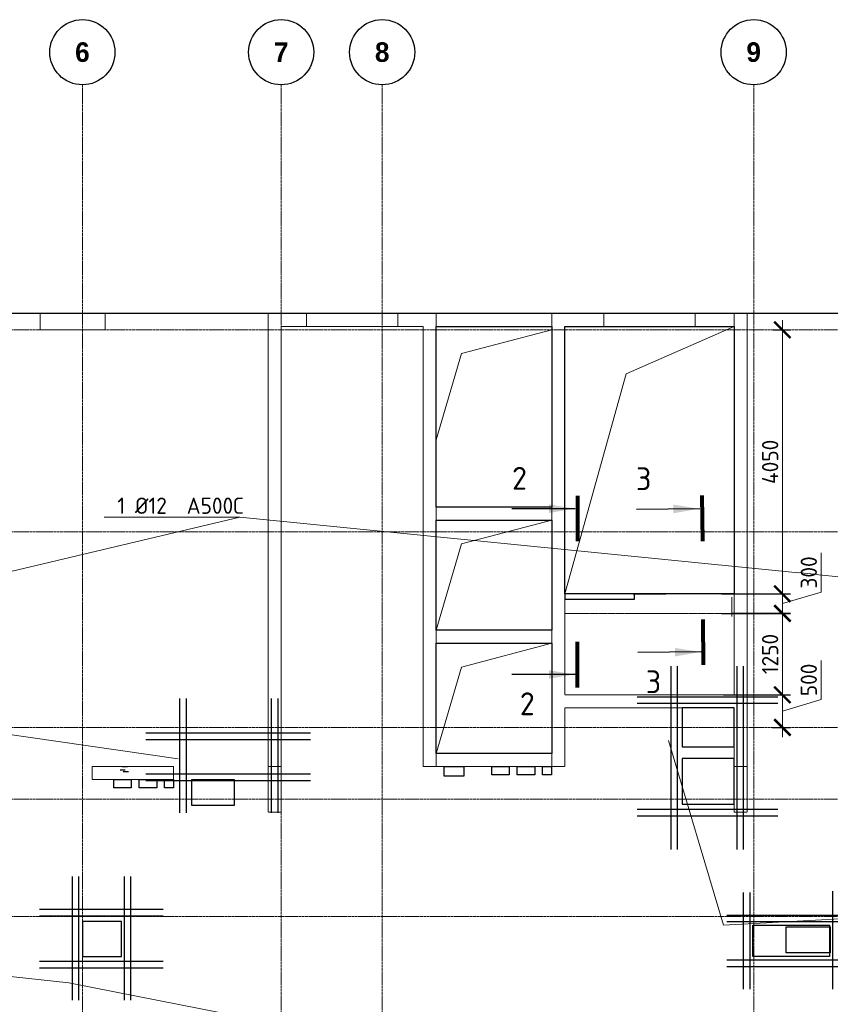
# Model space of a CAD drawing. Header units: millimetres. Extents: x -5898314 to 1055204, y -720802 to 1562611.
# Tile 116 of 256: x -87498 to -75060, y -603347 to -588240. Entities that reach past the tile are written whole.
import ezdxf
from ezdxf import colors
from ezdxf.entities.mleader import LeaderData, LeaderLine
from ezdxf.enums import TextEntityAlignment as Align
from ezdxf.math import Vec2, Vec3

# ---------------------------------------------------------------- set-up
doc = ezdxf.new("R2010")
doc.units = ezdxf.units.MM
for name, pattern in [('______5', [1100, 800, -100, 100, -100]), ('DASHED', [7, 5, -2, 0]), ('GOST2.303 4', [7, 5, -2, 0]), ('осевая', [50.8, 31.75, -6.35, 6.35, -6.35])]:
    doc.linetypes.add(name, pattern=pattern)
for name, color, linetype, lineweight in [('_0.25', 114, 'Continuous', 25), ('_0.5', 94, 'Continuous', 50), ('RAZMER', 100, 'Continuous', 15), ('Оси', 40, '______5', 18), ('Перекрытие ж_бетон', 1, 'Continuous', 30), ('подоснова', 151, 'Continuous', 5), ('РАЗМЕРЫ', 1, 'Continuous', 9), ('Символы 0.20', 1, 'Continuous', 20), ('Стена_ кирп. кладка не несущ', 7, 'Continuous', 35), ('СТЕНЫ', 3, 'Continuous', 30)]:
    doc.layers.add(name, color=color, linetype=linetype, lineweight=lineweight)
doc.layers.add('Колонна_ бетон', color=7, linetype='Continuous', lineweight=50, true_color=0xb4b496)
doc.styles.add('Century Gothic', font='GOTHIC.TTF')
doc.styles.add('GOST-2.304_Type-B', font='GOST_Common.ttf')
doc.styles.add('ГОСТ', font='GOST_Common.ttf')
doc.dimstyles.new('ГОСТ', dxfattribs={"dimscale": 0, "dimtxt": 2.5, "dimasz": 2.5, "dimexe": 1.25, "dimexo": 0.625, "dimtad": 1, "dimdec": 0, "dimtxsty": 'ГОСТ', "dimblk": 'ARCHTICK', "dimcen": 2.5, "dimdle": 1.5, "dimclrd": 256, "dimclre": 256, "dimclrt": 256, "dimadec": 0, "dimazin": 0, "dimtfac": 1, "dimtdec": 0, "dimtmove": 1, "dimatfit": 3, "dimfxl": 2, "dimtfill": 1, "dimlwd": -1, "dimarcsym": 0})

# ---------------------------------------------------------------- blocks, each defined once
blk = doc.blocks.new('NSY101')
at = {"color": 0, "linetype": 'ByBlock', "lineweight": -2}
blk.add_circle((0, 0), 50, dxfattribs=at)
blk = doc.blocks.new('СЛОЖНЫЙ_ОБЪЕКТ_2')
at = {"layer": 'Оси', "color": 16, "linetype": 'Continuous', "lineweight": 25, "transparency": 33554687, "xscale": 9.999999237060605, "yscale": 9.999999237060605, "zscale": 9.999999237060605}
blk.add_blockref('NSY101', (21513, -989), dxfattribs=at)
at = {"layer": 'Оси', "color": 16, "linetype": 'Continuous', "lineweight": 25, "transparency": 33554687, "insert": (21513, -989), "char_height": 300, "width": 385, "attachment_point": 5, "style": 'Century Gothic'}
blk.add_mtext('\\A1;{\\fCentury Gothic|i0|b1;\\H300.000000;\\W1.000000;\\C16;6}\\P', dxfattribs=at)
blk = doc.blocks.new('СЛОЖНЫЙ_ОБЪЕКТ_3')
at = {"layer": 'Оси', "color": 16, "linetype": 'Continuous', "lineweight": 25, "transparency": 33554687, "xscale": 9.999999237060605, "yscale": 9.999999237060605, "zscale": 9.999999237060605}
blk.add_blockref('NSY101', (24563, -989), dxfattribs=at)
at = {"layer": 'Оси', "color": 16, "linetype": 'Continuous', "lineweight": 25, "transparency": 33554687, "insert": (24563, -989), "char_height": 300, "width": 385, "attachment_point": 5, "style": 'Century Gothic'}
blk.add_mtext('\\A1;{\\fCentury Gothic|i0|b1;\\H300.000000;\\W1.000000;\\C16;7}\\P', dxfattribs=at)
blk = doc.blocks.new('СЛОЖНЫЙ_ОБЪЕКТ_4')
at = {"layer": 'Оси', "color": 16, "linetype": 'Continuous', "lineweight": 25, "transparency": 33554687, "xscale": 9.999999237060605, "yscale": 9.999999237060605, "zscale": 9.999999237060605}
blk.add_blockref('NSY101', (26113, -989), dxfattribs=at)
at = {"layer": 'Оси', "color": 16, "linetype": 'Continuous', "lineweight": 25, "transparency": 33554687, "insert": (26113, -989), "char_height": 300, "width": 385, "attachment_point": 5, "style": 'Century Gothic'}
blk.add_mtext('\\A1;{\\fCentury Gothic|i0|b1;\\H300.000000;\\W1.000000;\\C16;8}\\P', dxfattribs=at)
blk = doc.blocks.new('СЛОЖНЫЙ_ОБЪЕКТ_16')
at = {"layer": 'Оси', "color": 16, "linetype": 'Continuous', "lineweight": 25, "transparency": 33554687, "xscale": 9.999999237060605, "yscale": 9.999999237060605, "zscale": 9.999999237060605}
blk.add_blockref('NSY101', (31813, -989), dxfattribs=at)
at = {"layer": 'Оси', "color": 16, "linetype": 'Continuous', "lineweight": 25, "transparency": 33554687, "insert": (31813, -989), "char_height": 300, "width": 385, "attachment_point": 5, "style": 'Century Gothic'}
blk.add_mtext('\\A1;{\\fCentury Gothic|i0|b1;\\H300.000000;\\W1.000000;\\C16;9}\\P', dxfattribs=at)
blk = doc.blocks.new('оси блок 2')
at = {"layer": 'Оси', "color": 16, "linetype": 'осевая', "lineweight": 0, "transparency": 33554687}
for p, q in [((-68904.7, -322543), (-68904.7, -347914.1)), ((-65854.7, -322543), (-65854.7, -347914.1)), ((-64304.7, -322543), (-64304.7, -347914.1)), ((-58604.7, -322543), (-58604.7, -347914.1)), ((-89822.3, -326301.3), (-37238.5, -326301.3)), ((-89822.3, -329401.3), (-37238.5, -329401.3)), ((-89822.3, -332401.3), (-37238.5, -332401.3)), ((-89822.3, -333501.3), (-37238.5, -333501.3)), ((-89822.3, -335301.3), (-37238.5, -335301.3))]:
    blk.add_line(p, q, dxfattribs=at)
at = {"layer": 'Оси', "color": 16, "linetype": 'Continuous', "lineweight": 25, "transparency": 33554687}
for name in ['СЛОЖНЫЙ_ОБЪЕКТ_2', 'СЛОЖНЫЙ_ОБЪЕКТ_3', 'СЛОЖНЫЙ_ОБЪЕКТ_4', 'СЛОЖНЫЙ_ОБЪЕКТ_16']:
    blk.add_blockref(name, (-90418.2, -321053.5), dxfattribs=at)
blk = doc.blocks.new('подложка стн 1-го этажа')
at = {"layer": 'Колонна_ бетон', "color": 252, "linetype": 'DASHED', "lineweight": 0, "ltscale": 0.5, "true_color": 0x939598, "transparency": 33554687}
for p, q in [((24994, 19212, -200), (24994, 19412, -200)), ((24994, 19412, -200), (24994, 19412, -200)), ((26244, 19412, -200), (24994, 19412, -200)), ((24994, 19212, -200), (24994, 19412, -200)), ((24994, 19412, -200), (24994, 19412, -200)), ((26244, 19412, -200), (24994, 19412, -200)), ((26244, 19412, -200), (26244, 19412, -200)), ((26244, 19212, -200), (26244, 19412, -200)), ((26244, 19412, -200), (26244, 19412, -200)), ((26244, 19212, -200), (26244, 19412, -200)), ((24994, 19212, -200), (26244, 19212, -200)), ((24994, 19212, -200), (24994, 19212, -200)), ((24994, 19212, -200), (26244, 19212, -200)), ((24994, 19212, -200), (24994, 19212, -200)), ((26244, 19212, -200), (26244, 19212, -200)), ((26244, 19212, -200), (26244, 19212, -200))]:
    blk.add_line(p, q, dxfattribs=at)
for elevation in [-360, -560, -360, -560]:
    blk.add_lwpolyline([(24194, 26362), (25194, 26362), (25194, 26112), (24194, 26112)], close=True, dxfattribs=dict(at, elevation=elevation))
at = {"layer": 'СТЕНЫ', "color": 252, "linetype": 'DASHED', "lineweight": 0, "ltscale": 0.5, "true_color": 0x939598, "transparency": 33554687}
for p, q in [((30274, 26362, -200), (30274, 19412, -200)), ((30274, 26362, -200), (30274, 26362, -200)), ((30274, 26362, -200), (30274, 19412, -200)), ((30274, 26362, -200), (30274, 26362, -200)), ((32044, 26362, -200), (32044, 19412, -200)), ((32044, 26362, -200), (32044, 26362, -200)), ((32044, 26362, -200), (32044, 19412, -200)), ((32044, 26362, -200), (32044, 26362, -200)), ((34844, 26362, -200), (34844, 20512, -200)), ((34844, 26362, -200), (34844, 26362, -200)), ((34844, 26362, -200), (34844, 20512, -200)), ((34844, 26362, -200), (34844, 26362, -200)), ((27894, 26162, -200), (27894, 19412, -200)), ((27894, 26162, -200), (27894, 26162, -200)), ((27894, 26162, -200), (30074, 26162, -200)), ((27894, 26162, -200), (27894, 18712, -200)), ((27894, 26162, -200), (27894, 26162, -200)), ((27894, 26162, -200), (30074, 26162, -200)), ((30074, 19412, -200), (30074, 26162, -200)), ((30074, 26162, -200), (30074, 26162, -200)), ((30074, 19412, -200), (30074, 26162, -200)), ((30074, 26162, -200), (30074, 26162, -200)), ((30274, 26162, -200), (30274, 26162, -200)), ((32044, 26162, -200), (30274, 26162, -200)), ((30274, 26162, -200), (30274, 26162, -200)), ((32044, 26162, -200), (30274, 26162, -200)), ((32044, 26162, -200), (32044, 26162, -200)), ((32044, 26162, -200), (32044, 26162, -200)), ((32244, 26162, -200), (34844, 26162, -200)), ((32244, 26162, -200), (32244, 26162, -200)), ((32244, 26162, -200), (32244, 20512, -200)), ((32244, 26162, -200), (34844, 26162, -200)), ((32244, 26162, -200), (32244, 26162, -200)), ((32244, 26162, -200), (32244, 20512, -200)), ((34844, 26162, -200), (34844, 26162, -200)), ((34844, 26162, -200), (34844, 26162, -200)), ((27694, 26112, -200), (27694, 26112, -200)), ((27694, 26112, -200), (27694, 19412, -200)), ((27694, 26112, -200), (27694, 26112, -200)), ((27694, 26112, -200), (27694, 18712, -200)), ((35044, 19412, -200), (35044, 26112, -200)), ((35044, 18712, -200), (35044, 26112, -200)), ((30274, 23392, -200), (30274, 23392, -200)), ((32044, 23392, -200), (30274, 23392, -200)), ((30274, 23392, -200), (30274, 23392, -200)), ((32044, 23392, -200), (30274, 23392, -200)), ((32044, 23392, -200), (32044, 23392, -200)), ((32044, 23392, -200), (32044, 23392, -200)), ((32044, 23192, -200), (30274, 23192, -200)), ((30274, 23192, -200), (30274, 23192, -200)), ((32044, 23192, -200), (30274, 23192, -200)), ((30274, 23192, -200), (30274, 23192, -200)), ((32044, 23192, -200), (32044, 23192, -200)), ((32044, 23192, -200), (32044, 23192, -200)), ((30274, 21502, -200), (32044, 21502, -200)), ((30274, 21502, -200), (30274, 21502, -200)), ((30274, 21502, -200), (32044, 21502, -200)), ((30274, 21502, -200), (30274, 21502, -200)), ((32044, 21502, -200), (32044, 21502, -200)), ((32044, 21502, -200), (32044, 21502, -200)), ((30274, 21302, -200), (30274, 21302, -200)), ((30274, 21302, -200), (32044, 21302, -200)), ((30274, 21302, -200), (30274, 21302, -200)), ((30274, 21302, -200), (32044, 21302, -200)), ((32044, 21302, -200), (32044, 21302, -200)), ((32044, 21302, -200), (32044, 21302, -200)), ((34844, 20512, -200), (32244, 20512, -200)), ((32244, 20512, -200), (32244, 20512, -200)), ((34844, 20512, -200), (32244, 20512, -200)), ((32244, 20512, -200), (32244, 20512, -200)), ((34844, 20512, -200), (34844, 20512, -200)), ((34844, 20512, -200), (34844, 20512, -200)), ((32244, 20312, -200), (32244, 20312, -200)), ((34844, 20312, -200), (32244, 20312, -200)), ((32244, 20312, -200), (32244, 19412, -200)), ((32244, 20312, -200), (32244, 20312, -200)), ((34844, 20312, -200), (32244, 20312, -200)), ((32244, 20312, -200), (32244, 19412, -200)), ((34744, 20312, -200), (34744, 20312, -200)), ((34744, 20312, -200), (34744, 20312, -200)), ((34844, 19412, -200), (34844, 20312, -200)), ((34844, 18712, -200), (34844, 20312, -200)), ((27894, 19962, -200), (27894, 19962, -200)), ((27894, 19962, -200), (27894, 19962, -200)), ((30274, 19612, -200), (30274, 19612, -200)), ((32044, 19612, -200), (30274, 19612, -200)), ((30274, 19612, -200), (30274, 19612, -200)), ((32044, 19612, -200), (30274, 19612, -200)), ((32044, 19612, -200), (32044, 19612, -200)), ((32044, 19612, -200), (32044, 19612, -200)), ((27694, 19412, -200), (27694, 19412, -200)), ((27694, 19412, -200), (27894, 19412, -200)), ((30074, 19412, -200), (30074, 19412, -200)), ((30074, 19412, -200), (32244, 19412, -200)), ((30074, 19412, -200), (30074, 19412, -200)), ((30074, 19412, -200), (32244, 19412, -200)), ((30274, 19412, -200), (30274, 19412, -200)), ((30274, 19412, -200), (30274, 19412, -200)), ((32044, 19412, -200), (32044, 19412, -200)), ((32044, 19412, -200), (32044, 19412, -200)), ((32244, 19412, -200), (32244, 19412, -200)), ((32244, 19412, -200), (32244, 19412, -200)), ((35044, 19412, -200), (34844, 19412, -200)), ((35044, 19412, -200), (35044, 19412, -200)), ((27694, 18712, -200), (27694, 18712, -200)), ((27694, 18712, -200), (27894, 18712, -200)), ((35044, 18712, -200), (34844, 18712, -200)), ((35044, 18712, -200), (35044, 18712, -200))]:
    blk.add_line(p, q, dxfattribs=at)
at = {"layer": 'СТЕНЫ', "color": 252, "linetype": 'DASHED', "lineweight": 0, "ltscale": 0.5, "true_color": 0x939598, "transparency": 33554687, "elevation": -200}
blk.add_lwpolyline([(35044, 26112), (35044, 26362), (27694, 26362), (27694, 26112)], dxfattribs=at)
blk.add_lwpolyline([(35044, 26112), (35044, 26362), (27694, 26362), (27694, 26112)], dxfattribs=at)
at = {"layer": 'СТЕНЫ', "color": 252, "linetype": 'DASHED', "lineweight": 0, "ltscale": 0.5, "true_color": 0x939598, "transparency": 33554687, "elevation": -560}
for points in [[(28284, 26365), (29684, 26365), (29684, 26162), (28284, 26162)], [(28284, 26365), (29684, 26365), (29684, 26162), (28284, 26162)], [(32844, 26365), (34244, 26365), (34244, 26162), (32844, 26162)], [(32844, 26365), (34244, 26365), (34244, 26162), (32844, 26162)]]:
    blk.add_lwpolyline(points, close=True, dxfattribs=at)
blk = doc.blocks.new('*U58')
at = {"layer": 'Символы 0.20', "linetype": 'Continuous', "lineweight": 25}
for p, q in [((-5, 0.35), (-5, 10.05)), ((20.43, 0.35), (20.43, 10.05))]:
    blk.add_line(p, q, dxfattribs=at)
at = {"layer": 'Символы 0.20', "linetype": 'Continuous', "lineweight": 80}
for p, q in [((-7, 0), (0, 0)), ((22.43, 0), (15.43, 0))]:
    blk.add_line(p, q, dxfattribs=at)
at = {"layer": 'Символы 0.20', "linetype": 'Continuous', "lineweight": 25}
for points in [[(-5, 0.46), (-4.35, 4.36), (-5.65, 4.36)], [(20.43, 0.46), (19.77, 4.39), (21.09, 4.39)]]:
    blk.add_solid(points, dxfattribs=at)
at = {"layer": 'Символы 0.20', "style": 'ГОСТ'}
blk.add_attdef('1', text='', height=3.5, dxfattribs=at).set_placement((-9.5, 7.7), align=Align.MIDDLE_CENTER)
blk.add_attdef('2', text='', height=3.5, dxfattribs=at).set_placement((25.1, 7.75), align=Align.MIDDLE_RIGHT)
blk = doc.blocks.new('_ArchTick')
at = {"color": 0, "linetype": 'ByBlock', "const_width": 0.15}
blk.add_lwpolyline([(-0.5, -0.5), (0.5, 0.5)], dxfattribs=at)
blk = doc.blocks.new('*D617')
at = {"layer": 'DEFPOINTS', "color": 0, "lineweight": 0, "transparency": 16777216}
for p in [(-76760, -598598), (-75796, -598598), (-76015, -599098)]:
    blk.add_point(p, dxfattribs=at)
at = {"layer": 'RAZMER', "transparency": 16777216}
for p, q in [((-75202, -598670), (-75202, -598070)), ((-75796, -599248), (-75796, -598448)), ((-75796, -598848), (-75202, -598670))]:
    blk.add_line(p, q, dxfattribs=at)
at = {"layer": 'RAZMER', "lineweight": -2, "transparency": 16777216}
for p, q in [((-76697, -598598), (-75671, -598598)), ((-75952, -599098), (-75671, -599098))]:
    blk.add_line(p, q, dxfattribs=at)
at = {"layer": 'RAZMER', "transparency": 16777216, "xscale": 250, "yscale": 250, "zscale": 250}
for p, rotation in [((-75796, -598598), 90), ((-75796, -599098), 270)]:
    blk.add_blockref('_ArchTick', p, dxfattribs=dict(at, rotation=rotation))
at = {"layer": 'RAZMER', "transparency": 16777216, "insert": (-75390, -598370), "char_height": 250, "attachment_point": 5, "rotation": 90, "style": 'ГОСТ', "bg_fill": 3, "box_fill_scale": 1.1, "bg_fill_color": 256, "bg_fill_true_color": 13158600, "bg_fill_transparency": 0}
blk.add_mtext('500', dxfattribs=at)
blk = doc.blocks.new('*D618')
at = {"layer": 'DEFPOINTS', "color": 0, "lineweight": 0, "transparency": 16777216}
for p in [(-76630, -597348), (-75796, -597348), (-75934, -598598)]:
    blk.add_point(p, dxfattribs=at)
at = {"layer": 'RAZMER', "transparency": 16777216}
blk.add_line((-75796, -598748), (-75796, -597198), dxfattribs=at)
at = {"layer": 'RAZMER', "lineweight": -2, "transparency": 16777216}
for p, q in [((-76568, -597348), (-75671, -597348)), ((-75871, -598598), (-75671, -598598))]:
    blk.add_line(p, q, dxfattribs=at)
at = {"layer": 'RAZMER', "transparency": 16777216, "xscale": 250, "yscale": 250, "zscale": 250}
for p, rotation in [((-75796, -597348), 90), ((-75796, -598598), 270)]:
    blk.add_blockref('_ArchTick', p, dxfattribs=dict(at, rotation=rotation))
at = {"layer": 'RAZMER', "transparency": 16777216, "insert": (-75983, -597973), "char_height": 250, "attachment_point": 5, "rotation": 90, "style": 'ГОСТ', "bg_fill": 3, "box_fill_scale": 1.1, "bg_fill_color": 256, "bg_fill_true_color": 13158600, "bg_fill_transparency": 0}
blk.add_mtext('1250', dxfattribs=at)
blk = doc.blocks.new('*D619')
at = {"layer": 'DEFPOINTS', "color": 0, "lineweight": 0, "transparency": 16777216}
for p in [(-76792, -597049), (-76792, -597349), (-75796, -597349)]:
    blk.add_point(p, dxfattribs=at)
at = {"layer": 'RAZMER', "transparency": 16777216}
for p, q in [((-75202, -597021), (-75202, -596421)), ((-75796, -596899), (-75796, -597499)), ((-75796, -597199), (-75202, -597021))]:
    blk.add_line(p, q, dxfattribs=at)
at = {"layer": 'RAZMER', "lineweight": -2, "transparency": 16777216}
for p, q in [((-76730, -597049), (-75671, -597049)), ((-76730, -597349), (-75671, -597349))]:
    blk.add_line(p, q, dxfattribs=at)
at = {"layer": 'RAZMER', "transparency": 16777216, "xscale": 250, "yscale": 250, "zscale": 250}
for p, rotation in [((-75796, -597049), 90), ((-75796, -597349), 270)]:
    blk.add_blockref('_ArchTick', p, dxfattribs=dict(at, rotation=rotation))
at = {"layer": 'RAZMER', "transparency": 16777216, "insert": (-75390, -596721), "char_height": 250, "attachment_point": 5, "rotation": 90, "style": 'ГОСТ', "bg_fill": 3, "box_fill_scale": 1.1, "bg_fill_color": 256, "bg_fill_true_color": 13158600, "bg_fill_transparency": 0}
blk.add_mtext('300', dxfattribs=at)
blk = doc.blocks.new('*D620')
at = {"layer": 'DEFPOINTS', "color": 0, "lineweight": 0, "transparency": 16777216}
for p in [(-76002, -592999, -360), (-75796, -592999), (-76151, -597049)]:
    blk.add_point(p, dxfattribs=at)
at = {"layer": 'RAZMER', "transparency": 16777216}
blk.add_line((-75796, -597199), (-75796, -592849), dxfattribs=at)
at = {"layer": 'RAZMER', "lineweight": -2, "transparency": 16777216}
for p, q in [((-75940, -592999), (-75671, -592999)), ((-76089, -597049), (-75671, -597049))]:
    blk.add_line(p, q, dxfattribs=at)
at = {"layer": 'RAZMER', "transparency": 16777216, "xscale": 250, "yscale": 250, "zscale": 250}
for p, rotation in [((-75796, -592999), 90), ((-75796, -597049), 270)]:
    blk.add_blockref('_ArchTick', p, dxfattribs=dict(at, rotation=rotation))
at = {"layer": 'RAZMER', "transparency": 16777216, "insert": (-75983, -595024), "char_height": 250, "attachment_point": 5, "rotation": 90, "style": 'ГОСТ', "bg_fill": 3, "box_fill_scale": 1.1, "bg_fill_color": 256, "bg_fill_true_color": 13158600, "bg_fill_transparency": 0}
blk.add_mtext('4050', dxfattribs=at)
blk = doc.blocks.new('*U59')
at = {"layer": 'Символы 0.20', "linetype": 'Continuous', "lineweight": 25}
for p, q in [((-5, 0.3), (-5.09, 10)), ((16.97, 0.51), (16.88, 10.21))]:
    blk.add_line(p, q, dxfattribs=at)
at = {"layer": 'Символы 0.20', "linetype": 'Continuous', "lineweight": 80}
for p, q in [((-7, -0.07), (0, 0)), ((18.98, 0.18), (11.98, 0.11))]:
    blk.add_line(p, q, dxfattribs=at)
at = {"layer": 'Символы 0.20', "linetype": 'Continuous', "lineweight": 25}
for points in [[(16.97, 0.62), (16.28, 4.55), (17.6, 4.56)], [(-5, 0.41), (-4.39, 4.32), (-5.69, 4.31)]]:
    blk.add_solid(points, dxfattribs=at)
at = {"layer": 'Символы 0.20', "style": 'ГОСТ'}
blk.add_attdef('1', text='', height=3.5, dxfattribs=at).set_placement((-9.57, 7.62), align=Align.MIDDLE_CENTER)
blk.add_attdef('2', text='', height=3.5, dxfattribs=at).set_placement((21.58, 7.94), align=Align.MIDDLE_RIGHT)
blk = doc.blocks.new('*D621')
at = {"layer": 'DEFPOINTS', "color": 0, "lineweight": 0, "transparency": 16777216}
for p in [(-76760, -598598), (-75796, -598598), (-76015, -599098)]:
    blk.add_point(p, dxfattribs=at)
at = {"layer": 'RAZMER', "transparency": 16777216}
for p, q in [((-75202, -598670), (-75202, -598070)), ((-75796, -599248), (-75796, -598448)), ((-75796, -598848), (-75202, -598670))]:
    blk.add_line(p, q, dxfattribs=at)
at = {"layer": 'RAZMER', "lineweight": -2, "transparency": 16777216}
for p, q in [((-76697, -598598), (-75671, -598598)), ((-75952, -599098), (-75671, -599098))]:
    blk.add_line(p, q, dxfattribs=at)
at = {"layer": 'RAZMER', "transparency": 16777216, "xscale": 250, "yscale": 250, "zscale": 250}
for p, rotation in [((-75796, -598598), 90), ((-75796, -599098), 270)]:
    blk.add_blockref('_ArchTick', p, dxfattribs=dict(at, rotation=rotation))
at = {"layer": 'RAZMER', "transparency": 16777216, "insert": (-75390, -598370), "char_height": 250, "attachment_point": 5, "rotation": 90, "style": 'ГОСТ', "bg_fill": 3, "box_fill_scale": 1.1, "bg_fill_color": 256, "bg_fill_true_color": 13158600, "bg_fill_transparency": 0}
blk.add_mtext('500', dxfattribs=at)
blk = doc.blocks.new('*D622')
at = {"layer": 'DEFPOINTS', "color": 0, "lineweight": 0, "transparency": 16777216}
for p in [(-76630, -597348), (-75796, -597348), (-75934, -598598)]:
    blk.add_point(p, dxfattribs=at)
at = {"layer": 'RAZMER', "transparency": 16777216}
blk.add_line((-75796, -598748), (-75796, -597198), dxfattribs=at)
at = {"layer": 'RAZMER', "lineweight": -2, "transparency": 16777216}
for p, q in [((-76568, -597348), (-75671, -597348)), ((-75871, -598598), (-75671, -598598))]:
    blk.add_line(p, q, dxfattribs=at)
at = {"layer": 'RAZMER', "transparency": 16777216, "xscale": 250, "yscale": 250, "zscale": 250}
for p, rotation in [((-75796, -597348), 90), ((-75796, -598598), 270)]:
    blk.add_blockref('_ArchTick', p, dxfattribs=dict(at, rotation=rotation))
at = {"layer": 'RAZMER', "transparency": 16777216, "insert": (-75983, -597973), "char_height": 250, "attachment_point": 5, "rotation": 90, "style": 'ГОСТ', "bg_fill": 3, "box_fill_scale": 1.1, "bg_fill_color": 256, "bg_fill_true_color": 13158600, "bg_fill_transparency": 0}
blk.add_mtext('1250', dxfattribs=at)
blk = doc.blocks.new('*D623')
at = {"layer": 'DEFPOINTS', "color": 0, "lineweight": 0, "transparency": 16777216}
for p in [(-76792, -597049), (-76792, -597349), (-75796, -597349)]:
    blk.add_point(p, dxfattribs=at)
at = {"layer": 'RAZMER', "transparency": 16777216}
for p, q in [((-75202, -597021), (-75202, -596421)), ((-75796, -596899), (-75796, -597499)), ((-75796, -597199), (-75202, -597021))]:
    blk.add_line(p, q, dxfattribs=at)
at = {"layer": 'RAZMER', "lineweight": -2, "transparency": 16777216}
for p, q in [((-76730, -597049), (-75671, -597049)), ((-76730, -597349), (-75671, -597349))]:
    blk.add_line(p, q, dxfattribs=at)
at = {"layer": 'RAZMER', "transparency": 16777216, "xscale": 250, "yscale": 250, "zscale": 250}
for p, rotation in [((-75796, -597049), 90), ((-75796, -597349), 270)]:
    blk.add_blockref('_ArchTick', p, dxfattribs=dict(at, rotation=rotation))
at = {"layer": 'RAZMER', "transparency": 16777216, "insert": (-75390, -596721), "char_height": 250, "attachment_point": 5, "rotation": 90, "style": 'ГОСТ', "bg_fill": 3, "box_fill_scale": 1.1, "bg_fill_color": 256, "bg_fill_true_color": 13158600, "bg_fill_transparency": 0}
blk.add_mtext('300', dxfattribs=at)
blk = doc.blocks.new('*D624')
at = {"layer": 'DEFPOINTS', "color": 0, "lineweight": 0, "transparency": 16777216}
for p in [(-76002, -592999, -360), (-75796, -592999), (-76151, -597049)]:
    blk.add_point(p, dxfattribs=at)
at = {"layer": 'RAZMER', "transparency": 16777216}
blk.add_line((-75796, -597199), (-75796, -592849), dxfattribs=at)
at = {"layer": 'RAZMER', "lineweight": -2, "transparency": 16777216}
for p, q in [((-75940, -592999), (-75671, -592999)), ((-76089, -597049), (-75671, -597049))]:
    blk.add_line(p, q, dxfattribs=at)
at = {"layer": 'RAZMER', "transparency": 16777216, "xscale": 250, "yscale": 250, "zscale": 250}
for p, rotation in [((-75796, -592999), 90), ((-75796, -597049), 270)]:
    blk.add_blockref('_ArchTick', p, dxfattribs=dict(at, rotation=rotation))
at = {"layer": 'RAZMER', "transparency": 16777216, "insert": (-75983, -595024), "char_height": 250, "attachment_point": 5, "rotation": 90, "style": 'ГОСТ', "bg_fill": 3, "box_fill_scale": 1.1, "bg_fill_color": 256, "bg_fill_true_color": 13158600, "bg_fill_transparency": 0}
blk.add_mtext('4050', dxfattribs=at)
blk = doc.blocks.new('отв +6900')
at = {"layer": 'Перекрытие ж_бетон'}
for points in [[(-239061, -174619), (-239061, -174019), (-239861, -174019), (-239861, -174619)], [(-239061, -175499), (-239061, -174799), (-239861, -174799), (-239861, -175499)], [(-248461, -177837), (-248461, -177297), (-249061, -177297), (-249061, -177837)]]:
    blk.add_lwpolyline(points, close=True, dxfattribs=at)
for points, elevation in [([(-243511, -174919), (-243211, -174919), (-243211, -175069), (-243511, -175069)], 360), ([(-242781, -174919), (-242511, -174919), (-242511, -175049), (-242781, -175049)], 360), ([(-242391, -174919), (-242121, -174919), (-242121, -175049), (-242391, -175049)], 360), ([(-242001, -174919), (-241861, -174919), (-241861, -175049), (-242001, -175049)], 360), ([(-248581, -175119), (-248311, -175119), (-248311, -175249), (-248581, -175249)], 360), ([(-248191, -175119), (-247921, -175119), (-247921, -175249), (-248191, -175249)], 360), ([(-247801, -175119), (-247661, -175119), (-247661, -175249), (-247801, -175249)], 360), ([(-247381, -175519), (-247381, -175119), (-246731, -175119), (-246731, -175519)], 4500)]:
    blk.add_lwpolyline(points, close=True, dxfattribs=dict(at, elevation=elevation))
at = {"layer": 'Перекрытие ж_бетон', "color": 1}
blk.add_lwpolyline([(-238261, -177779), (-238261, -177379), (-237587, -177379), (-237587, -177779)], close=True, dxfattribs=at)
blk = doc.blocks.new('*U136')
at = {"layer": '_0.25', "ltscale": 100}
blk.add_lwpolyline([(0, 482), (1176, 482), (1176, 0), (0, 0)], close=True, dxfattribs=at)
at = {"layer": '_0.5', "color": 7, "lineweight": 30, "ltscale": 100}
for p, q in [((-150, 982), (-150, -500)), ((-50, 982), (-50, -500)), ((1226, -500), (1226, 1007)), ((1326, -500), (1326, 1007)), ((1576, 632), (-400, 632)), ((1576, 532), (-400, 532)), ((-400, -50), (1576, -50)), ((-400, -150), (1576, -150))]:
    blk.add_line(p, q, dxfattribs=at)
blk = doc.blocks.new('_None')

msp = doc.modelspace()

# ---------------------------------------------------------------- linework, layer by layer
at = {"lineweight": 30}
for p, q in [((-77507.8, -598160.86, -360), (-77507.8, -600971.13, -360)), ((-77407.8, -598160.86, -360), (-77407.8, -600971.13, -360)), ((-85044.2, -598654.73, -360), (-85044.2, -600408.07, -360)), ((-84944.2, -598654.73, -360), (-84944.2, -600408.07, -360)), ((-83639.32, -598654.73, -360), (-83639.32, -600408.07, -360)), ((-83539.32, -598654.73, -360), (-83539.32, -600408.07, -360)), ((-85564.75, -599183.57, -360), (-83035.92, -599183.57, -360)), ((-85564.75, -599283.57, -360), (-83035.92, -599283.57, -360)), ((-85564.75, -599811.16, -360), (-83035.92, -599811.16, -360)), ((-85564.75, -599911.16, -360), (-83035.92, -599911.16, -360)), ((-78024.28, -600354.21, -360), (-75867.07, -600354.21, -360)), ((-78024.28, -600454.21, -360), (-75867.07, -600454.21, -360)), ((-86693.67, -601386.59, -360), (-86693.67, -603285.44, -360)), ((-86593.67, -601386.59, -360), (-86593.67, -603285.44, -360)), ((-85897.13, -601386.59, -360), (-85897.13, -603285.44, -360)), ((-85797.13, -601386.59, -360), (-85797.13, -603285.44, -360)), ((-87196.05, -601888.79, -360), (-85297.2, -601888.79, -360)), ((-87196.05, -601988.79, -360), (-85297.2, -601988.79, -360)), ((-87196.05, -602685.34, -360), (-85297.2, -602685.34, -360)), ((-87196.05, -602785.34, -360), (-85297.2, -602785.34, -360))]:
    msp.add_line(p, q, dxfattribs=at)
at = {"layer": 'RAZMER'}
for p, q in [((-79135.27, -597048.76, 720), (-76535.27, -597048.76, 720)), ((-79135.27, -597348.76, 720), (-79135.27, -597048.76, 720)), ((-79135.27, -597348.76, 920), (-79135.27, -597048.76, 920)), ((-76535.27, -597048.76, 720), (-76535.27, -597348.76, 720))]:
    msp.add_line(p, q, dxfattribs=at)
at = {"layer": 'RAZMER', "linetype": 'GOST2.303 4'}
msp.add_line((-76535.27, -597348.76, 720), (-79135.27, -597348.76, 720), dxfattribs=at)
at = {"layer": 'RAZMER', "lineweight": 30}
for elevation in [720, 920]:
    msp.add_lwpolyline([(-78065.27, -597048.76), (-79135.27, -597048.76), (-79135.27, -597128.76), (-78065.27, -597128.76)], close=True, dxfattribs=dict(at, elevation=elevation))
for elevation in [720, 920]:
    msp.add_lwpolyline([(-78085.27, -597048.76), (-77585.27, -597048.76)], dxfattribs=dict(at, elevation=elevation))
at = {"layer": 'Перекрытие ж_бетон'}
for points in [[(-76335.27, -592747.93), (-89575.27, -592747.93)], [(-71387.76, -592747.93), (-83125.27, -592747.93)]]:
    msp.add_lwpolyline(points, dxfattribs=at)
at = {"layer": 'Перекрытие ж_бетон', "elevation": 360.02}
for points in [[(-81105.24, -592947.93), (-79335.24, -592947.93), (-79335.24, -595717.93), (-81105.24, -595717.93)], [(-81105.24, -595917.93), (-79335.24, -595917.93), (-79335.24, -597607.93), (-81105.24, -597607.93)], [(-81105.24, -597807.93), (-79335.24, -597807.93), (-79335.24, -599497.93), (-81105.24, -599497.93)]]:
    msp.add_lwpolyline(points, close=True, dxfattribs=at)
at = {"layer": 'РАЗМЕРЫ', "color": 2, "lineweight": 0}
for points, elevation in [([(-81105.24, -594687.93), (-80716.67, -593363.69), (-79335.24, -592997.93)], 360), ([(-81105.24, -597607.93), (-80716.67, -596283.69), (-79335.24, -595917.93)], 360.02), ([(-81105.24, -599497.93), (-80716.67, -598173.69), (-79335.24, -597807.93)], 360.02)]:
    msp.add_lwpolyline(points, dxfattribs=dict(at, elevation=elevation))
at = {"layer": 'Стена_ кирп. кладка не несущ', "color": 31, "linetype": 'Continuous', "lineweight": 25, "true_color": 0xf0b464, "transparency": 33554687}
for p, q in [((-85957.46, -599747.86, 200), (-85877.46, -599747.86, 200)), ((-85923.82, -599697.93, 200), (-85843.82, -599697.93, 200)), ((-85907.57, -599777.47), (-85827.57, -599777.47))]:
    msp.add_line(p, q, dxfattribs=at)

# ---------------------------------------------------------------- block references
msp.add_blockref('подложка стн 1-го этажа', (-111379.2, -619109.72, 560))
at = {"ltscale": 100}
msp.add_blockref('*U136', (-76247.03, -602615.62), dxfattribs=at)
at = {"layer": 'РАЗМЕРЫ'}
msp.add_blockref('оси блок 2', (-17630.56, -266696.6), dxfattribs=at)
at = {"layer": 'Символы 0.20'}
ref = msp.add_blockref('*U58', (-78939.32, -597785.82, 720), dxfattribs=dict(at, xscale=100, yscale=100, zscale=100, rotation=90))
ref.add_attrib('1', '2', dxfattribs={"height": 350, "style": 'ГОСТ'}).set_placement((-79709.32, -598735.82, 720), align=Align.MIDDLE_CENTER)
ref.add_attrib('2', '2', dxfattribs={"height": 350, "style": 'ГОСТ'}).set_placement((-79714.52, -595275.76, 720), align=Align.MIDDLE_RIGHT)
ref = msp.add_blockref('*U59', (-77011.29, -597440.63, 720), dxfattribs=dict(at, xscale=100, yscale=100, zscale=100, rotation=90))
ref.add_attrib('1', '3', dxfattribs={"height": 350, "style": 'ГОСТ'}).set_placement((-77773.24, -598397.85, 720), align=Align.MIDDLE_CENTER)
ref.add_attrib('2', '3', dxfattribs={"height": 350, "style": 'ГОСТ'}).set_placement((-77805.76, -595283.06, 720), align=Align.MIDDLE_RIGHT)

# ---------------------------------------------------------------- leaders
at = {"layer": 'подоснова', "color": 2, "lineweight": 0, "ltscale": 0.3}
ml = msp.add_multileader_mtext('Standard', dxfattribs=at)
ml.set_content('1 %%C12  А500С', color=2, style='GOST-2.304_Type-B')
ml.set_leader_properties(color=256, linetype='ByLayer', lineweight=15)
ml.set_arrow_properties(name='NONE')
ml.build(insert=Vec2(0, 0))
ml.multileader.update_dxf_attribs({"text_left_attachment_type": 6, "text_right_attachment_type": 6, "dogleg_length": 0.1, "arrow_head_size": 18})
ctx = ml.context
ctx.base_point, ctx.char_height, ctx.arrow_head_size, ctx.landing_gap_size, ctx.plane_origin = Vec3(-94025.9, -606676.97, 720), 250, 18, 20, Vec3(-103001.49, -605528.54, 720)
ctx.left_attachment, ctx.right_attachment, ctx.text_align_type = 6, 6, 1
notes = []
notes.append((ctx, [(1, (1, 1, 0), (-92203.99, -606676.97, 720), (-1, 0), 0.1, [(7, [(-98275.48, -598237.4, 720), (-97442.09, -604565.01, 720), (-93450.26, -600435.21, 720), (-94462.76, -602529.19, 720)], 0, []), (1, [(-92088.78, -605126.48, 720), (-91393.78, -602515.05, 720), (-86742.84, -603016.7, 720), (-81620.82, -604022.85, 720)], 0, [])])]))
ctx.mtext.insert, ctx.mtext.alignment, ctx.mtext.flow_direction = Vec3(-93114.99, -606376.97, 720), 2, 5
for ctx, leaders in notes:
    for number, flags, end, landing, length, lines in leaders:
        leader = LeaderData()
        leader.index, (leader.has_last_leader_line, leader.has_dogleg_vector, leader.attachment_direction) = number, flags
        leader.last_leader_point, leader.dogleg_vector, leader.dogleg_length = Vec3(end), Vec3(landing), length
        for number, points, colour, breaks in lines:
            line = LeaderLine()
            line.index, line.vertices, line.color, line.breaks = number, Vec3.list(points), colors.encode_raw_color(colour), breaks
            leader.lines.append(line)
        ctx.leaders.append(leader)

# ---------------------------------------------------------------- next in the draw order: dimensions: what is measured, and where the dimension line sits
at = {"layer": 'RAZMER'}
dim = msp.add_linear_dim(base=(-75795.95, -598597.93, 720), p1=(-76014.65, -599097.93, 720), p2=(-76759.84, -598597.93, 720), angle=90, dimstyle='ГОСТ', dxfattribs=at)
dim.commit()
dim.dimension.update_dxf_attribs({"geometry": '*D617', "text_midpoint": (-75389.7, -598607.3, 720)})

# ---------------------------------------------------------------- next in the draw order: dimensions: what is measured, and where the dimension line sits
dim = msp.add_linear_dim(base=(-75795.95, -597347.76, 720), p1=(-75933.65, -598597.93, 720), p2=(-76630.24, -597347.76, 720), angle=90, dimstyle='ГОСТ', dxfattribs=at)
dim.commit()
dim.dimension.update_dxf_attribs({"geometry": '*D618', "text_midpoint": (-75983.45, -597972.84, 720)})

# ---------------------------------------------------------------- next in the draw order: dimensions: what is measured, and where the dimension line sits
for base, p1, p2, picture, middle in [((-75795.95, -597348.76, 720), (-76792.24, -597048.76, 720), (-76792.24, -597348.76, 720), '*D619', (-75389.7, -596958.13, 720)), ((-75795.95, -598597.93, 920), (-76014.65, -599097.93, 920), (-76759.84, -598597.93, 920), '*D621', (-75389.7, -598607.3, 920))]:
    dim = msp.add_linear_dim(base=base, p1=p1, p2=p2, angle=90, dimstyle='ГОСТ', dxfattribs=at)
    dim.commit()
    dim.dimension.update_dxf_attribs({"geometry": picture, "text_midpoint": middle})

# ---------------------------------------------------------------- next in the draw order: linework, layer by layer
for p, q in [((-79135.27, -597048.76, 920), (-76535.27, -597048.76, 920)), ((-76535.27, -597048.76, 920), (-76535.27, -597348.76, 920))]:
    msp.add_line(p, q, dxfattribs=at)
at = {"layer": 'RAZMER', "linetype": 'GOST2.303 4'}
msp.add_line((-76535.27, -597348.76, 920), (-79135.27, -597348.76, 920), dxfattribs=at)
at = {"layer": 'Перекрытие ж_бетон', "elevation": 360}
msp.add_lwpolyline([(-79135.27, -592947.93), (-76535.27, -592947.93), (-76535.27, -597048.76), (-79135.27, -597048.76)], close=True, dxfattribs=at)
at = {"layer": 'РАЗМЕРЫ', "color": 2, "elevation": 360}
msp.add_lwpolyline([(-79135.27, -597048.76), (-78189.92, -593674.76), (-76535.27, -592947.93)], dxfattribs=at)

# ---------------------------------------------------------------- next in the draw order: dimensions: what is measured, and where the dimension line sits
at = {"layer": 'RAZMER'}
dim = msp.add_linear_dim(base=(-75795.95, -592998.93, 720), p1=(-76151.02, -597048.76, 720), p2=(-76002.47, -592998.93, 360), angle=90, dimstyle='ГОСТ', dxfattribs=at)
dim.commit()
dim.dimension.update_dxf_attribs({"geometry": '*D620', "text_midpoint": (-75983.45, -595023.84, 720)})

# ---------------------------------------------------------------- next in the draw order: dimensions: what is measured, and where the dimension line sits
dim = msp.add_linear_dim(base=(-75795.95, -597347.76, 920), p1=(-75933.65, -598597.93, 920), p2=(-76630.24, -597347.76, 920), angle=90, dimstyle='ГОСТ', dxfattribs=at)
dim.commit()
dim.dimension.update_dxf_attribs({"geometry": '*D622', "text_midpoint": (-75983.45, -597972.84, 920)})

# ---------------------------------------------------------------- next in the draw order: linework, layer by layer
at = {"lineweight": 30}
for p, q in [((-76494.53, -598160.86, -360), (-76494.53, -600971.13, -360)), ((-76394.53, -598160.86, -360), (-76394.53, -600971.13, -360)), ((-78024.28, -598628.55, -360), (-75867.07, -598628.55, -360)), ((-78024.28, -598728.55, -360), (-75867.07, -598728.55, -360))]:
    msp.add_line(p, q, dxfattribs=at)
msp.add_line((-78024.28, -598728.55, -360), (-75867.07, -598728.55, -360))

# ---------------------------------------------------------------- next in the draw order: dimensions: what is measured, and where the dimension line sits
at = {"layer": 'RAZMER'}
dim = msp.add_linear_dim(base=(-75795.95, -597348.76, 920), p1=(-76792.24, -597048.76, 920), p2=(-76792.24, -597348.76, 920), angle=90, dimstyle='ГОСТ', dxfattribs=at)
dim.commit()
dim.dimension.update_dxf_attribs({"geometry": '*D623', "text_midpoint": (-75389.7, -596958.13, 920)})

# ---------------------------------------------------------------- next in the draw order: linework, layer by layer
for p, q in [((-76568.91, -597098.69, 720), (-76568.91, -597398.69, 720)), ((-76568.91, -597098.69, 920), (-76568.91, -597398.69, 920))]:
    msp.add_line(p, q, dxfattribs=at)

# ---------------------------------------------------------------- next in the draw order: dimensions: what is measured, and where the dimension line sits
dim = msp.add_linear_dim(base=(-75795.95, -592998.93, 920), p1=(-76151.02, -597048.76, 920), p2=(-76002.47, -592998.93, 560), angle=90, dimstyle='ГОСТ', dxfattribs=at)
dim.commit()
dim.dimension.update_dxf_attribs({"geometry": '*D624', "text_midpoint": (-75983.45, -595023.84, 920)})

# ---------------------------------------------------------------- next in the draw order: block references
msp.add_blockref('отв +6900', (162525.63, -424778.83, 200))

# ---------------------------------------------------------------- next in the draw order: leaders
at = {"layer": 'подоснова', "color": 2, "lineweight": 0, "ltscale": 0.3}
ml = msp.add_multileader_mtext('Standard', dxfattribs=at)
ml.set_content('1 %%C12  А500С', color=2, style='GOST-2.304_Type-B')
ml.set_leader_properties(color=256, linetype='ByLayer', lineweight=15)
ml.set_arrow_properties(name='NONE')
ml.build(insert=Vec2(0, 0))
ml.multileader.update_dxf_attribs({"text_left_attachment_type": 6, "text_right_attachment_type": 6, "dogleg_length": 0.1, "arrow_head_size": 18})
ctx = ml.context
ctx.base_point, ctx.char_height, ctx.arrow_head_size, ctx.landing_gap_size, ctx.plane_origin = Vec3(-85941, -595871.76, 720), 250, 18, 20, Vec3(-94916.58, -594723.33, 720)
ctx.left_attachment, ctx.right_attachment, ctx.text_align_type = 6, 6, 1
notes = []
notes.append((ctx, [(1, (1, 1, 0), (-84119.08, -595871.76, 720), (-1, 0), 0.1, [(6, [(-85068.28, -599579.63, 720), (-89043.53, -599004.75, 720), (-90095.18, -597292.34, 720)], 0, []), (3, [(-77543.82, -599298.28, 720), (-76699.43, -602130.52, 720), (-73877.77, -601981.59, 720), (-74475.18, -597705.14, 720), (-71415.45, -597137.72, 720)], 0, [])])]))
ctx.mtext.insert, ctx.mtext.alignment, ctx.mtext.flow_direction = Vec3(-85030.09, -595571.76, 720), 2, 5
for ctx, leaders in notes:
    for number, flags, end, landing, length, lines in leaders:
        leader = LeaderData()
        leader.index, (leader.has_last_leader_line, leader.has_dogleg_vector, leader.attachment_direction) = number, flags
        leader.last_leader_point, leader.dogleg_vector, leader.dogleg_length = Vec3(end), Vec3(landing), length
        for number, points, colour, breaks in lines:
            line = LeaderLine()
            line.index, line.vertices, line.color, line.breaks = number, Vec3.list(points), colors.encode_raw_color(colour), breaks
            leader.lines.append(line)
        ctx.leaders.append(leader)

doc.saveas('drawing.dxf')
